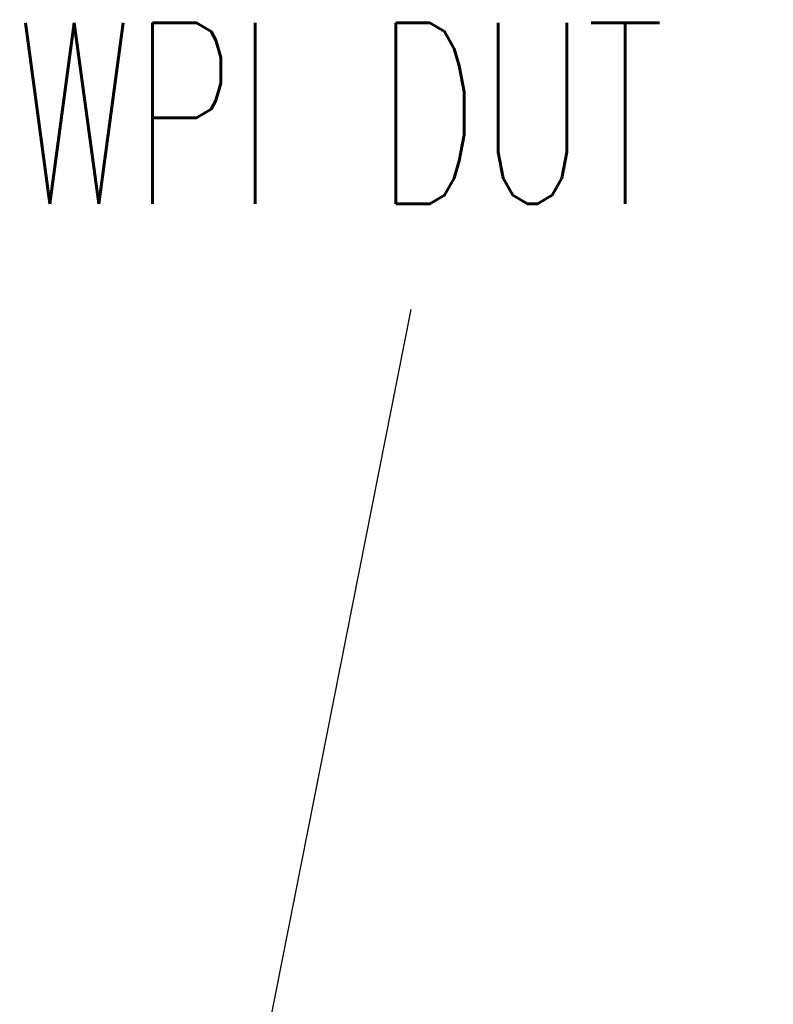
# Model space of a CAD drawing. Extents: x -1763 to 4575, y -3429 to 1051.
# Tile 10 of 80: x 127 to 193, y -2434 to -2347. Entities that reach past the tile are written whole.
import ezdxf

# ---------------------------------------------------------------- set-up
doc = ezdxf.new("R2010")
doc.units = 0
doc.layers.add('1', color=7, linetype='CONTINUOUS')
doc.styles.add('CONVERTER_1', font='txt.shx', dxfattribs={"width": 0.63})
doc.dimstyles.get("Standard").update_dxf_attribs({"dimtxt": 0.18, "dimasz": 0.18, "dimexe": 0.18, "dimexo": 0.0625, "dimgap": 0.09, "dimtad": 0, "dimtih": 1, "dimtoh": 1, "dimdec": 4, "dimzin": 0, "dimtxsty": 'STANDARD', "dimcen": 0.09, "dimazin": 3, "dimtfac": 1, "dimtdec": 4, "dimtofl": 0, "dimtmove": 0, "dimatfit": 3, "dimtolj": 1, "dimtzin": 0})

# ---------------------------------------------------------------- blocks, each defined once
blk = doc.blocks.new('TEXT__137', base_point=(-593.0655375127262, -2611.056874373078))
at = {"layer": '1', "color": 1, "style": 'CONVERTER_1', "width": 0.63}
blk.add_text('WPI DUT BOARD STIFFENER', height=16, dxfattribs=at).set_placement((126.4793826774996, -2363.194409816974))
at = {"layer": '1', "color": 1, "linetype": 'CONTINUOUS', "has_arrowhead": 0}
blk.add_leader([(146.709205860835, -2447.06775365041), (161.453997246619, -2372.51957733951)], dimstyle='Standard', dxfattribs=at)
blk = doc.blocks.new('WPIF_TSK__216', base_point=(37.8242975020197, -3712.742495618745))
at = {"layer": '1'}
blk.add_blockref('TEXT__137', (-593.0655375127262, -2611.056874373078), dxfattribs=at)
blk = doc.blocks.new('C-E2803-62282-1S11B__217', base_point=(0, -2449.251241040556))
at = {"layer": '1'}
blk.add_blockref('WPIF_TSK__216', (37.8242975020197, -3712.742495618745), dxfattribs=at)

msp = doc.modelspace()

# ---------------------------------------------------------------- block references
at = {"layer": '1'}
msp.add_blockref('C-E2803-62282-1S11B__217', (0, -2449.251241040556), dxfattribs=at)

doc.saveas('drawing.dxf')
